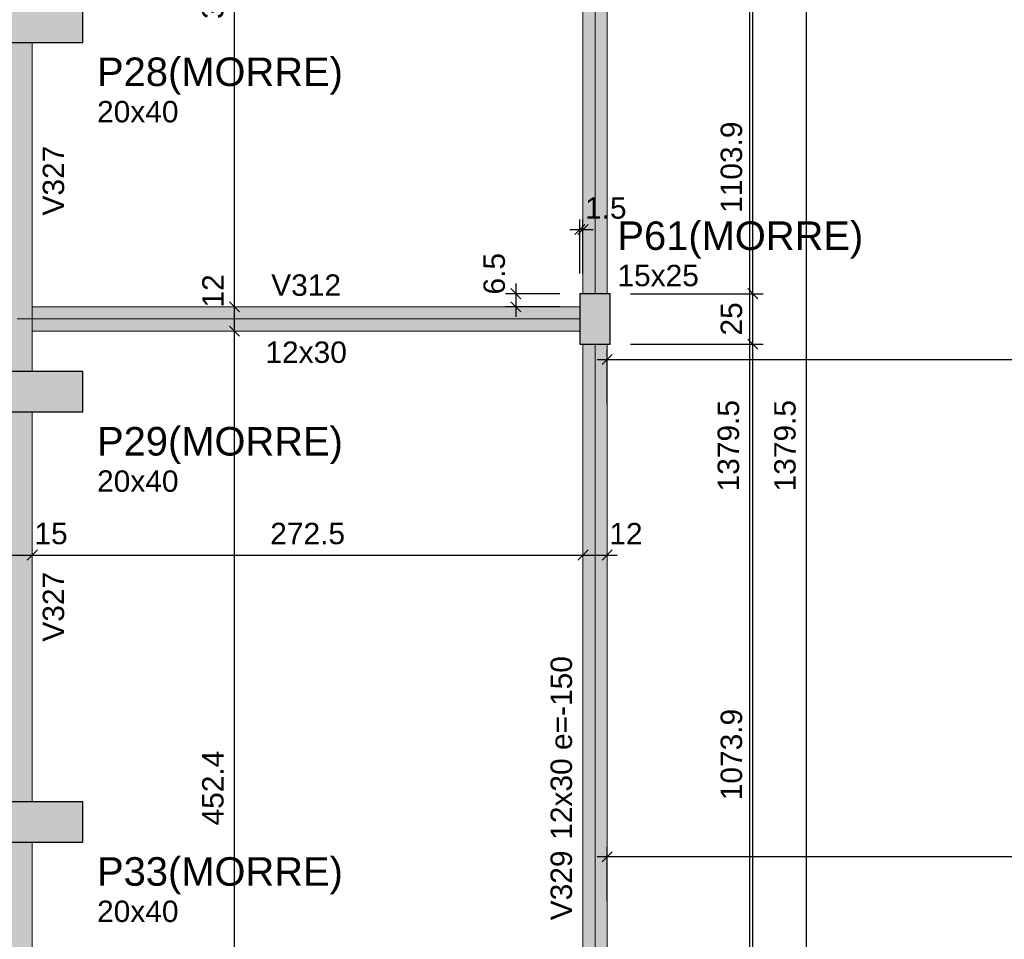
# Model space of a CAD drawing. Header units: millimetres. Extents: x 0 to 119, y 0 to 84.
# Tile 11 of 38: x 28 to 38, y 42 to 51. Entities that reach past the tile are written whole.
import ezdxf

# ---------------------------------------------------------------- set-up
doc = ezdxf.new("R2010")
doc.units = ezdxf.units.MM
doc.header["$MEASUREMENT"] = 0
doc.linetypes.add('NULL', pattern=[0])
doc.layers.get('0').update_dxf_attribs({"lineweight": 18})
for name, color, linetype, lineweight in [('FO-Cotas', 5, 'Continuous', 5), ('FO-Eixos', 5, 'Continuous', 5), ('FO-Hachura pilar que morre', 106, 'Continuous', 5), ('FO-Hachura viga', 43, 'Continuous', 5), ('FO-Pilares', 4, 'Continuous', 30), ('FO-Textos das vigas', 7, 'Continuous', 5), ('FO-Textos dos pilares', 7, 'Continuous', 5), ('FO-Vigas', 1, 'Continuous', 20)]:
    doc.layers.add(name, color=color, linetype=linetype, lineweight=lineweight)
doc.styles.add('Arial', font='txt')
doc.dimstyles.new('UM_50.000000', dxfattribs={"dimtxt": 0.18, "dimasz": 0.1, "dimexe": 0.1, "dimexo": 0.2, "dimgap": 0, "dimtad": 1, "dimtih": 1, "dimtoh": 1, "dimdec": 1, "dimlfac": 50, "dimzin": 0, "dimdsep": 46, "dimtxsty": 'Standard', "dimcen": 0.09, "dimdle": 0.1, "dimadec": 1, "dimazin": 2, "dimtfac": 1, "dimtdec": 4, "dimtofl": 0, "dimtmove": 0, "dimatfit": 3, "dimfxl": 1, "dimtolj": 1, "dimarcsym": 0})

# ---------------------------------------------------------------- blocks, each defined once
blk = doc.blocks.new('_Oblique')
at = {"color": 0, "linetype": 'ByBlock', "lineweight": -2}
blk.add_line((-0.5, -0.5), (0.5, 0.5), dxfattribs=at)
blk = doc.blocks.new('*D80')
at = {"layer": 'Defpoints', "color": 0}
for p in [(35.1856, 60.8644), (35.1856, 60.8644), (33.7736, 38.7872)]:
    blk.add_point(p, dxfattribs=at)
at = {"layer": 'FO-Cotas', "color": 0, "lineweight": -2}
for p, q in [((35.1856, 38.6872), (35.1856, 60.9644)), ((33.9736, 38.7872), (35.2856, 38.7872))]:
    blk.add_line(p, q, dxfattribs=at)
at = {"layer": 'FO-Cotas', "color": 0, "lineweight": -2, "xscale": 0.1, "yscale": 0.1, "zscale": 0.1}
for p, rotation in [((35.1856, 60.8644), 90), ((35.1856, 38.7872), 270)]:
    blk.add_blockref('_Oblique', p, dxfattribs=dict(at, rotation=rotation))
at = {"layer": 'FO-Cotas', "color": 7, "insert": (34.9738, 49.8258), "char_height": 0.2118, "attachment_point": 5, "rotation": 90, "style": 'Arial'}
blk.add_mtext('\\A1;1103.9', dxfattribs=at)
blk = doc.blocks.new('*D82')
at = {"layer": 'Defpoints', "color": 0}
for p in [(35.1556, 60.8644), (35.1556, 60.8644), (35.1556, 33.2742)]:
    blk.add_point(p, dxfattribs=at)
at = {"layer": 'FO-Cotas', "color": 0, "lineweight": -2}
blk.add_line((35.1556, 33.1742), (35.1556, 60.9644), dxfattribs=at)
at = {"layer": 'FO-Cotas', "color": 0, "lineweight": -2, "xscale": 0.1, "yscale": 0.1, "zscale": 0.1}
for p, rotation in [((35.1556, 60.8644), 90), ((35.1556, 33.2742), 270)]:
    blk.add_blockref('_Oblique', p, dxfattribs=dict(at, rotation=rotation))
at = {"layer": 'FO-Cotas', "color": 7, "insert": (34.9438, 47.0693), "char_height": 0.2118, "attachment_point": 5, "rotation": 90, "style": 'Arial'}
blk.add_mtext('\\A1;1379.5', dxfattribs=at)
blk = doc.blocks.new('*D84')
at = {"layer": 'Defpoints', "color": 0}
for p in [(35.1556, 60.8644), (35.1556, 60.8644), (35.1556, 33.2742)]:
    blk.add_point(p, dxfattribs=at)
at = {"layer": 'FO-Cotas', "color": 0, "lineweight": -2}
blk.add_line((35.1556, 33.1742), (35.1556, 60.9644), dxfattribs=at)
at = {"layer": 'FO-Cotas', "color": 0, "lineweight": -2, "xscale": 0.1, "yscale": 0.1, "zscale": 0.1}
for p, rotation in [((35.1556, 60.8644), 90), ((35.1556, 33.2742), 270)]:
    blk.add_blockref('_Oblique', p, dxfattribs=dict(at, rotation=rotation))
at = {"layer": 'FO-Cotas', "color": 7, "insert": (34.9438, 47.0693), "char_height": 0.2118, "attachment_point": 5, "rotation": 90, "style": 'Arial'}
blk.add_mtext('\\A1;1379.5', dxfattribs=at)
blk = doc.blocks.new('*D86')
at = {"layer": 'Defpoints', "color": 0}
for p in [(33.7736, 48.0742), (35.1856, 48.0742), (35.1856, 33.2742)]:
    blk.add_point(p, dxfattribs=at)
at = {"layer": 'FO-Cotas', "color": 0, "lineweight": -2}
for p, q in [((35.1856, 33.1742), (35.1856, 48.1742)), ((33.9736, 48.0742), (35.2856, 48.0742))]:
    blk.add_line(p, q, dxfattribs=at)
at = {"layer": 'FO-Cotas', "color": 0, "lineweight": -2, "xscale": 0.1, "yscale": 0.1, "zscale": 0.1}
for p, rotation in [((35.1856, 48.0742), 90), ((35.1856, 33.2742), 270)]:
    blk.add_blockref('_Oblique', p, dxfattribs=dict(at, rotation=rotation))
at = {"layer": 'FO-Cotas', "color": 7, "insert": (34.9738, 40.6742), "char_height": 0.2118, "attachment_point": 5, "rotation": 90, "style": 'Arial'}
blk.add_mtext('\\A1;740', dxfattribs=at)
blk = doc.blocks.new('*D87')
at = {"layer": 'Defpoints', "color": 0}
for p in [(33.7736, 48.5742), (35.1856, 48.5742), (33.7736, 48.0742)]:
    blk.add_point(p, dxfattribs=at)
at = {"layer": 'FO-Cotas', "color": 0, "lineweight": -2}
for p, q in [((35.1856, 47.9742), (35.1856, 48.6742)), ((33.9736, 48.5742), (35.2856, 48.5742)), ((33.9736, 48.0742), (35.2856, 48.0742))]:
    blk.add_line(p, q, dxfattribs=at)
at = {"layer": 'FO-Cotas', "color": 0, "lineweight": -2, "xscale": 0.1, "yscale": 0.1, "zscale": 0.1}
for p, rotation in [((35.1856, 48.5742), 90), ((35.1856, 48.0742), 270)]:
    blk.add_blockref('_Oblique', p, dxfattribs=dict(at, rotation=rotation))
at = {"layer": 'FO-Cotas', "color": 7, "insert": (34.9738, 48.3242), "char_height": 0.2118, "attachment_point": 5, "rotation": 90, "style": 'Arial'}
blk.add_mtext('\\A1;25', dxfattribs=at)
blk = doc.blocks.new('*D88')
at = {"layer": 'Defpoints', "color": 0}
for p in [(35.1856, 60.8644), (35.1856, 60.8644), (33.7736, 48.5742)]:
    blk.add_point(p, dxfattribs=at)
at = {"layer": 'FO-Cotas', "color": 0, "lineweight": -2}
for p, q in [((35.1856, 48.4742), (35.1856, 60.9644)), ((33.9736, 48.5742), (35.2856, 48.5742))]:
    blk.add_line(p, q, dxfattribs=at)
at = {"layer": 'FO-Cotas', "color": 0, "lineweight": -2, "xscale": 0.1, "yscale": 0.1, "zscale": 0.1}
for p, rotation in [((35.1856, 60.8644), 90), ((35.1856, 48.5742), 270)]:
    blk.add_blockref('_Oblique', p, dxfattribs=dict(at, rotation=rotation))
at = {"layer": 'FO-Cotas', "color": 7, "insert": (34.9738, 54.7193), "char_height": 0.2118, "attachment_point": 5, "rotation": 90, "style": 'Arial'}
blk.add_mtext('\\A1;614.5', dxfattribs=at)
blk = doc.blocks.new('*D90')
at = {"layer": 'Defpoints', "color": 0}
for p in [(33.7736, 54.7514), (35.1856, 54.7514), (35.1856, 33.2742)]:
    blk.add_point(p, dxfattribs=at)
at = {"layer": 'FO-Cotas', "color": 0, "lineweight": -2}
for p, q in [((35.1856, 33.1742), (35.1856, 54.8514)), ((33.9736, 54.7514), (35.2856, 54.7514))]:
    blk.add_line(p, q, dxfattribs=at)
at = {"layer": 'FO-Cotas', "color": 0, "lineweight": -2, "xscale": 0.1, "yscale": 0.1, "zscale": 0.1}
for p, rotation in [((35.1856, 54.7514), 90.00000000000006), ((35.1856, 33.2742), 270.0000000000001)]:
    blk.add_blockref('_Oblique', p, dxfattribs=dict(at, rotation=rotation))
at = {"layer": 'FO-Cotas', "color": 7, "insert": (34.9738, 44.0128), "char_height": 0.2118, "attachment_point": 5, "rotation": 90, "style": 'Arial'}
blk.add_mtext('\\A1;1073.9', dxfattribs=at)
blk = doc.blocks.new('*D102')
at = {"layer": 'Defpoints', "color": 0}
for p in [(35.1856, 60.8644), (35.7151, 60.8644), (35.1856, 33.2742)]:
    blk.add_point(p, dxfattribs=at)
at = {"layer": 'FO-Cotas', "color": 0, "lineweight": -2}
for p, q in [((35.7151, 33.1742), (35.7151, 60.9644)), ((35.3856, 60.8644), (35.8151, 60.8644)), ((35.3856, 33.2742), (35.8151, 33.2742))]:
    blk.add_line(p, q, dxfattribs=at)
at = {"layer": 'FO-Cotas', "color": 0, "lineweight": -2, "xscale": 0.1, "yscale": 0.1, "zscale": 0.1}
for p, rotation in [((35.7151, 60.8644), 90), ((35.7151, 33.2742), 270)]:
    blk.add_blockref('_Oblique', p, dxfattribs=dict(at, rotation=rotation))
at = {"layer": 'FO-Cotas', "color": 7, "insert": (35.4753, 32.8347), "char_height": 0.2118, "attachment_point": 5, "rotation": 90, "style": 'Arial'}
blk.add_mtext('\\A1;1379.5', dxfattribs=at)
blk = doc.blocks.new('*D103')
at = {"layer": 'Defpoints', "color": 0}
for p in [(35.1856, 60.8644), (35.7151, 60.8644), (35.1856, 33.2742)]:
    blk.add_point(p, dxfattribs=at)
at = {"layer": 'FO-Cotas', "color": 0, "lineweight": -2}
for p, q in [((35.7151, 33.1742), (35.7151, 60.9644)), ((35.3856, 60.8644), (35.8151, 60.8644)), ((35.3856, 33.2742), (35.8151, 33.2742))]:
    blk.add_line(p, q, dxfattribs=at)
at = {"layer": 'FO-Cotas', "color": 0, "lineweight": -2, "xscale": 0.1, "yscale": 0.1, "zscale": 0.1}
for p, rotation in [((35.7151, 60.8644), 90), ((35.7151, 33.2742), 270)]:
    blk.add_blockref('_Oblique', p, dxfattribs=dict(at, rotation=rotation))
at = {"layer": 'FO-Cotas', "color": 7, "insert": (35.4753, 32.8347), "char_height": 0.2118, "attachment_point": 5, "rotation": 90, "style": 'Arial'}
blk.add_mtext('\\A1;1379.5', dxfattribs=at)
blk = doc.blocks.new('*D104')
at = {"layer": 'Defpoints', "color": 0}
for p in [(35.1856, 60.8644), (35.7151, 60.8644), (35.1856, 33.2742)]:
    blk.add_point(p, dxfattribs=at)
at = {"layer": 'FO-Cotas', "color": 0, "lineweight": -2}
for p, q in [((35.7151, 33.1742), (35.7151, 60.9644)), ((35.3856, 60.8644), (35.8151, 60.8644)), ((35.3856, 33.2742), (35.8151, 33.2742))]:
    blk.add_line(p, q, dxfattribs=at)
at = {"layer": 'FO-Cotas', "color": 0, "lineweight": -2, "xscale": 0.1, "yscale": 0.1, "zscale": 0.1}
for p, rotation in [((35.7151, 60.8644), 90), ((35.7151, 33.2742), 270)]:
    blk.add_blockref('_Oblique', p, dxfattribs=dict(at, rotation=rotation))
at = {"layer": 'FO-Cotas', "color": 7, "insert": (35.5033, 47.0693), "char_height": 0.2118, "attachment_point": 5, "rotation": 90, "style": 'Arial'}
blk.add_mtext('\\A1;1379.5', dxfattribs=at)
blk = doc.blocks.new('*D128')
at = {"layer": 'Defpoints', "color": 0}
for p in [(27.7536, 45.9872), (28.0536, 45.9872), (28.0536, 45.9872)]:
    blk.add_point(p, dxfattribs=at)
at = {"layer": 'FO-Cotas', "color": 0, "lineweight": -2}
blk.add_line((27.6536, 45.9872), (28.1536, 45.9872), dxfattribs=at)
at = {"layer": 'FO-Cotas', "color": 0, "lineweight": -2, "xscale": 0.1, "yscale": 0.1, "zscale": 0.1, "rotation": 180}
blk.add_blockref('_Oblique', (27.7536, 45.9872), dxfattribs=at)
at = {"layer": 'FO-Cotas', "color": 0, "lineweight": -2, "xscale": 0.1, "yscale": 0.1, "zscale": 0.1}
blk.add_blockref('_Oblique', (28.0536, 45.9872), dxfattribs=at)
at = {"layer": 'FO-Cotas', "color": 7, "insert": (28.2389, 46.199), "char_height": 0.2118, "attachment_point": 5, "rotation": 0.00573, "style": 'Arial'}
blk.add_mtext('\\A1;15', dxfattribs=at)
blk = doc.blocks.new('*D129')
at = {"layer": 'Defpoints', "color": 0}
for p in [(28.0536, 45.9872), (33.5036, 45.9872), (33.5036, 45.9872)]:
    blk.add_point(p, dxfattribs=at)
at = {"layer": 'FO-Cotas', "color": 0, "lineweight": -2}
blk.add_line((27.9536, 45.9872), (33.6036, 45.9872), dxfattribs=at)
at = {"layer": 'FO-Cotas', "color": 0, "lineweight": -2, "xscale": 0.1, "yscale": 0.1, "zscale": 0.1, "rotation": 180}
blk.add_blockref('_Oblique', (28.0536, 45.9872), dxfattribs=at)
at = {"layer": 'FO-Cotas', "color": 0, "lineweight": -2, "xscale": 0.1, "yscale": 0.1, "zscale": 0.1}
blk.add_blockref('_Oblique', (33.5036, 45.9872), dxfattribs=at)
at = {"layer": 'FO-Cotas', "color": 7, "insert": (30.7786, 46.199), "char_height": 0.2118, "attachment_point": 5, "rotation": 0.00573, "style": 'Arial'}
blk.add_mtext('\\A1;272.5', dxfattribs=at)
blk = doc.blocks.new('*D130')
at = {"layer": 'Defpoints', "color": 0}
for p in [(33.5036, 45.9872), (33.7436, 45.9872), (33.7436, 45.9872)]:
    blk.add_point(p, dxfattribs=at)
at = {"layer": 'FO-Cotas', "color": 0, "lineweight": -2}
blk.add_line((33.4036, 45.9872), (33.8436, 45.9872), dxfattribs=at)
at = {"layer": 'FO-Cotas', "color": 0, "lineweight": -2, "xscale": 0.1, "yscale": 0.1, "zscale": 0.1, "rotation": 180}
blk.add_blockref('_Oblique', (33.5036, 45.9872), dxfattribs=at)
at = {"layer": 'FO-Cotas', "color": 0, "lineweight": -2, "xscale": 0.1, "yscale": 0.1, "zscale": 0.1}
blk.add_blockref('_Oblique', (33.7436, 45.9872), dxfattribs=at)
at = {"layer": 'FO-Cotas', "color": 7, "insert": (33.9289, 46.199), "char_height": 0.2118, "attachment_point": 5, "rotation": 0.00573, "style": 'Arial'}
blk.add_mtext('\\A1;12', dxfattribs=at)
blk = doc.blocks.new('*D164')
at = {"layer": 'Defpoints', "color": 0}
for p in [(30.0536, 48.2042), (30.0536, 48.2042), (30.0536, 39.1572)]:
    blk.add_point(p, dxfattribs=at)
at = {"layer": 'FO-Cotas', "color": 0, "lineweight": -2}
blk.add_line((30.0536, 39.0572), (30.0536, 48.3042), dxfattribs=at)
at = {"layer": 'FO-Cotas', "color": 0, "lineweight": -2, "xscale": 0.1, "yscale": 0.1, "zscale": 0.1}
for p, rotation in [((30.0536, 48.2042), 90), ((30.0536, 39.1572), 270)]:
    blk.add_blockref('_Oblique', p, dxfattribs=dict(at, rotation=rotation))
at = {"layer": 'FO-Cotas', "color": 7, "insert": (29.8418, 43.6807), "char_height": 0.2118, "attachment_point": 5, "rotation": 90, "style": 'Arial'}
blk.add_mtext('\\A1;452.4', dxfattribs=at)
blk = doc.blocks.new('*D165')
at = {"layer": 'Defpoints', "color": 0}
for p in [(30.0536, 48.4442), (30.0536, 48.4442), (30.0536, 48.2042)]:
    blk.add_point(p, dxfattribs=at)
at = {"layer": 'FO-Cotas', "color": 0, "lineweight": -2}
blk.add_line((30.0536, 48.1042), (30.0536, 48.5442), dxfattribs=at)
at = {"layer": 'FO-Cotas', "color": 0, "lineweight": -2, "xscale": 0.1, "yscale": 0.1, "zscale": 0.1}
for p, rotation in [((30.0536, 48.4442), 90), ((30.0536, 48.2042), 270)]:
    blk.add_blockref('_Oblique', p, dxfattribs=dict(at, rotation=rotation))
at = {"layer": 'FO-Cotas', "color": 7, "insert": (29.8418, 48.6015), "char_height": 0.2118, "attachment_point": 5, "rotation": 90, "style": 'Arial'}
blk.add_mtext('\\A1;12', dxfattribs=at)
blk = doc.blocks.new('*D166')
at = {"layer": 'Defpoints', "color": 0}
for p in [(30.0536, 54.8814), (30.0536, 54.8814), (30.0536, 48.4442)]:
    blk.add_point(p, dxfattribs=at)
at = {"layer": 'FO-Cotas', "color": 0, "lineweight": -2}
blk.add_line((30.0536, 48.3442), (30.0536, 54.9814), dxfattribs=at)
at = {"layer": 'FO-Cotas', "color": 0, "lineweight": -2, "xscale": 0.1, "yscale": 0.1, "zscale": 0.1}
for p, rotation in [((30.0536, 54.8814), 90), ((30.0536, 48.4442), 270)]:
    blk.add_blockref('_Oblique', p, dxfattribs=dict(at, rotation=rotation))
at = {"layer": 'FO-Cotas', "color": 7, "insert": (29.8418, 51.6628), "char_height": 0.2118, "attachment_point": 5, "rotation": 90, "style": 'Arial'}
blk.add_mtext('\\A1;321.9', dxfattribs=at)
blk = doc.blocks.new('*D202')
at = {"layer": 'Defpoints', "color": 0}
for p in [(33.7436, 43.0006), (33.7436, 42.3652), (84.0108, 42.3652)]:
    blk.add_point(p, dxfattribs=at)
at = {"layer": 'FO-Cotas', "color": 0, "lineweight": -2}
for p, q in [((33.7436, 42.5652), (33.7436, 43.1006)), ((84.0108, 42.5652), (84.0108, 43.1006)), ((84.1108, 43.0006), (33.6436, 43.0006))]:
    blk.add_line(p, q, dxfattribs=at)
at = {"layer": 'FO-Cotas', "color": 0, "lineweight": -2, "xscale": 0.1, "yscale": 0.1, "zscale": 0.1, "rotation": 180}
blk.add_blockref('_Oblique', (33.7436, 43.0006), dxfattribs=at)
at = {"layer": 'FO-Cotas', "color": 0, "lineweight": -2, "xscale": 0.1, "yscale": 0.1, "zscale": 0.1}
blk.add_blockref('_Oblique', (84.0108, 43.0006), dxfattribs=at)
at = {"layer": 'FO-Cotas', "color": 7, "insert": (58.8772, 43.2124), "char_height": 0.2118, "attachment_point": 5, "rotation": 0.00573, "style": 'Arial'}
blk.add_mtext('\\A1;2513.4', dxfattribs=at)
blk = doc.blocks.new('*D214')
at = {"layer": 'Defpoints', "color": 0}
for p in [(33.5036, 49.2096), (33.4736, 48.5742), (33.5036, 48.5742)]:
    blk.add_point(p, dxfattribs=at)
at = {"layer": 'FO-Cotas', "color": 0, "lineweight": -2}
for p, q in [((33.4736, 48.7742), (33.4736, 49.3096)), ((33.5036, 48.7742), (33.5036, 49.3096)), ((33.3736, 49.2096), (33.6036, 49.2096))]:
    blk.add_line(p, q, dxfattribs=at)
at = {"layer": 'FO-Cotas', "color": 0, "lineweight": -2, "xscale": 0.1, "yscale": 0.1, "zscale": 0.1, "rotation": 180}
blk.add_blockref('_Oblique', (33.4736, 49.2096), dxfattribs=at)
at = {"layer": 'FO-Cotas', "color": 0, "lineweight": -2, "xscale": 0.1, "yscale": 0.1, "zscale": 0.1}
blk.add_blockref('_Oblique', (33.5036, 49.2096), dxfattribs=at)
at = {"layer": 'FO-Cotas', "color": 7, "insert": (33.7292, 49.4214), "char_height": 0.2118, "attachment_point": 5, "rotation": 0.00573, "style": 'Arial'}
blk.add_mtext('\\A1;1.5', dxfattribs=at)
blk = doc.blocks.new('*D223')
at = {"layer": 'Defpoints', "color": 0}
for p in [(74.0902, 47.9226), (33.7436, 47.2872), (74.0902, 47.2872)]:
    blk.add_point(p, dxfattribs=at)
at = {"layer": 'FO-Cotas', "color": 0, "lineweight": -2}
for p, q in [((33.7436, 47.4872), (33.7436, 48.0226)), ((74.0902, 47.4872), (74.0902, 48.0226)), ((33.6436, 47.9226), (74.1902, 47.9226))]:
    blk.add_line(p, q, dxfattribs=at)
at = {"layer": 'FO-Cotas', "color": 0, "lineweight": -2, "xscale": 0.1, "yscale": 0.1, "zscale": 0.1, "rotation": 180}
blk.add_blockref('_Oblique', (33.7436, 47.9226), dxfattribs=at)
at = {"layer": 'FO-Cotas', "color": 0, "lineweight": -2, "xscale": 0.1, "yscale": 0.1, "zscale": 0.1}
blk.add_blockref('_Oblique', (74.0902, 47.9226), dxfattribs=at)
at = {"layer": 'FO-Cotas', "color": 7, "insert": (53.9169, 48.1344), "char_height": 0.2118, "attachment_point": 5, "rotation": 0.00573, "style": 'Arial'}
blk.add_mtext('\\A1;2017.3', dxfattribs=at)
blk = doc.blocks.new('*D237')
at = {"layer": 'Defpoints', "color": 0}
for p in [(33.4736, 48.5742), (32.8382, 48.4442), (33.4736, 48.4442)]:
    blk.add_point(p, dxfattribs=at)
at = {"layer": 'FO-Cotas', "color": 0, "lineweight": -2}
for p, q in [((32.8382, 48.6742), (32.8382, 48.3442)), ((33.2736, 48.5742), (32.7382, 48.5742)), ((33.2736, 48.4442), (32.7382, 48.4442))]:
    blk.add_line(p, q, dxfattribs=at)
at = {"layer": 'FO-Cotas', "color": 0, "lineweight": -2, "xscale": 0.1, "yscale": 0.1, "zscale": 0.1}
for p, rotation in [((32.8382, 48.5742), 90), ((32.8382, 48.4442), 270)]:
    blk.add_blockref('_Oblique', p, dxfattribs=dict(at, rotation=rotation))
at = {"layer": 'FO-Cotas', "color": 7, "insert": (32.6264, 48.7718), "char_height": 0.2118, "attachment_point": 5, "rotation": 90, "style": 'Arial'}
blk.add_mtext('\\A1;6.5', dxfattribs=at)

msp = doc.modelspace()

# ---------------------------------------------------------------- hatches: boundary and pattern name
at = {"layer": 'FO-Hachura pilar que morre', "linetype": 'Continuous'}
for points in [[(27.7536, 51.4612), (27.7536, 51.2612), (27.7536, 51.0612), (28.1536, 51.0612), (28.5536, 51.0612), (28.5536, 51.2612), (28.5536, 51.4612), (28.1536, 51.4612)], [(33.4736, 48.0742), (33.6236, 48.0742), (33.7736, 48.0742), (33.7736, 48.3242), (33.7736, 48.5742), (33.6236, 48.5742), (33.4736, 48.5742), (33.4736, 48.3242)], [(28.5536, 47.4042), (28.5536, 47.6042), (28.5536, 47.8042), (28.1536, 47.8042), (27.7536, 47.8042), (27.7536, 47.6042), (27.7536, 47.4042), (28.1536, 47.4042)], [(28.5536, 43.1458), (28.5536, 43.3458), (28.5536, 43.5458), (28.1536, 43.5458), (27.7536, 43.5458), (27.7536, 43.3458), (27.7536, 43.1458), (28.1536, 43.1458)]]:
    msp.add_hatch(color=106, dxfattribs=at).paths.add_polyline_path(points)
at = {"layer": 'FO-Hachura viga', "linetype": 'Continuous'}
for points in [[(33.7436, 54.7512), (33.7436, 54.7512), (33.5038, 54.7512), (33.5038, 48.5742), (33.7436, 48.5742), (33.7436, 54.7512)], [(28.0538, 51.061), (28.0538, 51.061), (27.7536, 51.061), (27.7536, 48.3242), (28.0538, 48.3242), (28.0538, 51.061)], [(33.4738, 48.4442), (33.4738, 48.4442), (28.0538, 48.4442), (27.9038, 48.3242), (28.0538, 48.2042), (33.4738, 48.2042), (33.4738, 48.4442)], [(28.0538, 48.3242), (28.0538, 48.3242), (27.7538, 48.3242), (27.7538, 47.8042), (28.0538, 47.8042), (28.0538, 48.3242)], [(33.7436, 48.0742), (33.7436, 48.0742), (33.5038, 48.0742), (33.5038, 39.2872), (33.7436, 39.2872), (33.7436, 48.0742)], [(28.0538, 47.4042), (28.0538, 47.4042), (27.7538, 47.4042), (27.7538, 43.546), (28.0538, 43.546), (28.0538, 47.4042)], [(28.0538, 43.146), (28.0538, 43.146), (27.7538, 43.146), (27.7538, 39.2872), (28.0538, 39.2872), (28.0538, 43.146)]]:
    msp.add_hatch(color=43, dxfattribs=at).paths.add_polyline_path(points)

# ---------------------------------------------------------------- linework, layer by layer
at = {"layer": 'FO-Eixos'}
for p, q in [((33.6236, 48.5742), (33.6236, 54.7514)), ((27.9036, 48.3242), (33.4736, 48.3242)), ((33.6236, 39.2872), (33.6236, 48.0742))]:
    msp.add_line(p, q, dxfattribs=at)
at = {"layer": 'FO-Pilares'}
for points in [[(27.7536, 51.4612), (27.7536, 51.2612), (27.7536, 51.0612), (28.1536, 51.0612), (28.5536, 51.0612), (28.5536, 51.2612), (28.5536, 51.4612), (28.1536, 51.4612), (27.7536, 51.4612)], [(33.4736, 48.0742), (33.6236, 48.0742), (33.7736, 48.0742), (33.7736, 48.3242), (33.7736, 48.5742), (33.6236, 48.5742), (33.4736, 48.5742), (33.4736, 48.3242), (33.4736, 48.0742)], [(28.5536, 47.4042), (28.5536, 47.6042), (28.5536, 47.8042), (28.1536, 47.8042), (27.7536, 47.8042), (27.7536, 47.6042), (27.7536, 47.4042), (28.1536, 47.4042), (28.5536, 47.4042)], [(28.5536, 43.1458), (28.5536, 43.3458), (28.5536, 43.5458), (28.1536, 43.5458), (27.7536, 43.5458), (27.7536, 43.3458), (27.7536, 43.1458), (28.1536, 43.1458), (28.5536, 43.1458)]]:
    msp.add_lwpolyline(points, close=True, dxfattribs=at)
at = {"layer": 'FO-Vigas'}
for p, q in [((33.5036, 48.5742), (33.5036, 54.7514)), ((33.7436, 48.5742), (33.7436, 54.7514)), ((28.0536, 48.3242), (28.0536, 51.0612)), ((28.0536, 48.4442), (33.4736, 48.4442)), ((28.0536, 47.8042), (28.0536, 48.3242)), ((28.0536, 48.2042), (33.4736, 48.2042)), ((33.5036, 39.2872), (33.5036, 48.0742)), ((33.7436, 39.2872), (33.7436, 48.0742)), ((28.0536, 43.5458), (28.0536, 47.4042)), ((28.0536, 39.2872), (28.0536, 43.1458))]:
    msp.add_line(p, q, dxfattribs=at)

# ---------------------------------------------------------------- texts
at = {"layer": 'FO-Textos das vigas', "linetype": 'NULL', "char_height": 0.2118, "rotation": 90.00021, "line_spacing_factor": 0.798, "style": 'Arial'}
for s, insert, width, attachment_point in [('V327', (28.3717, 49.6932), 1.354561, 8), ('V327', (28.3717, 45.4752), 1.354561, 8), ('12x30 e=-150', (33.3977, 43.1692), 3.563545, 7), ('V329', (33.3977, 43.0632), 1.354561, 9)]:
    msp.add_mtext(s, dxfattribs=dict(at, insert=insert, width=width, attachment_point=attachment_point))
at = {"layer": 'FO-Textos das vigas', "linetype": 'NULL', "char_height": 0.2118, "attachment_point": 8, "line_spacing_factor": 0.798, "style": 'Arial'}
for s, insert, width in [('V312', (30.7636, 48.5501), 1.354561), ('12x30', (30.7636, 47.8861), 1.580273)]:
    msp.add_mtext(s, dxfattribs=dict(at, insert=insert, width=width))
at = {"layer": 'FO-Textos dos pilares', "linetype": 'NULL', "attachment_point": 7, "line_spacing_factor": 0.798, "style": 'Arial'}
for s, insert, char_height, width in [('P28(MORRE)', (28.6946, 50.5442), 0.2824, 4.810635), ('20x40', (28.6946, 50.2671), 0.2118, 1.580273), ('P61(MORRE)', (33.8446, 48.9222), 0.2824, 4.810635), ('15x25', (33.8446, 48.6451), 0.2118, 1.580273), ('P29(MORRE)', (28.6946, 46.8872), 0.2824, 4.810635), ('20x40', (28.6946, 46.6101), 0.2118, 1.580273), ('P33(MORRE)', (28.6946, 42.6292), 0.2824, 4.810635), ('20x40', (28.6946, 42.3521), 0.2118, 1.580273)]:
    msp.add_mtext(s, dxfattribs=dict(at, insert=insert, char_height=char_height, width=width))

# ---------------------------------------------------------------- dimensions: what is measured, and where the dimension line sits
at = {"layer": 'FO-Cotas'}
for base, p1, p2, override, picture, middle in [((35.1856, 60.8644), (33.7736, 38.7872), (35.1856, 60.8644), {"dimtxt": 0.2118, "dimasz": 0.1, "dimexe": 0.1, "dimexo": 0.2, "dimtad": 1, "dimtih": 0, "dimtoh": 0, "dimdec": 1, "dimlfac": 50, "dimzin": 8, "dimtxsty": 'Arial', "dimblk": 'Oblique', "dimblk1": 'Oblique', "dimblk2": 'Oblique', "dimsah": 1, "dimdle": 0.1, "dimse1": 0, "dimse2": 1, "dimclrt": 7, "dimadec": 1, "dimazin": 3, "dimtmove": 2, "dimldrblk": 'Oblique'}, '*D80', (34.9738, 49.8258)), ((35.1856, 60.8644), (33.7736, 48.5742), (35.1856, 60.8644), {"dimtxt": 0.2118, "dimasz": 0.1, "dimexe": 0.1, "dimexo": 0.2, "dimtad": 1, "dimtih": 0, "dimtoh": 0, "dimdec": 1, "dimlfac": 50, "dimzin": 8, "dimtxsty": 'Arial', "dimblk": 'Oblique', "dimblk1": 'Oblique', "dimblk2": 'Oblique', "dimsah": 1, "dimdle": 0.1, "dimse1": 0, "dimse2": 1, "dimclrt": 7, "dimadec": 1, "dimazin": 3, "dimtmove": 2, "dimldrblk": 'Oblique'}, '*D88', (34.9738, 54.7193)), ((35.1556, 60.8644), (35.1556, 33.2742), (35.1556, 60.8644), {"dimtxt": 0.2118, "dimasz": 0.1, "dimexe": 0.1, "dimexo": 0.2, "dimtad": 1, "dimtih": 0, "dimtoh": 0, "dimdec": 1, "dimlfac": 50, "dimzin": 8, "dimtxsty": 'Arial', "dimblk": 'Oblique', "dimblk1": 'Oblique', "dimblk2": 'Oblique', "dimsah": 1, "dimdle": 0.1, "dimse1": 1, "dimse2": 1, "dimclrt": 7, "dimadec": 1, "dimazin": 3, "dimtmove": 2, "dimldrblk": 'Oblique'}, '*D82', (34.9438, 47.0693)), ((35.1556, 60.8644), (35.1556, 33.2742), (35.1556, 60.8644), {"dimtxt": 0.2118, "dimasz": 0.1, "dimexe": 0.1, "dimexo": 0.2, "dimtad": 1, "dimtih": 0, "dimtoh": 0, "dimdec": 1, "dimlfac": 50, "dimzin": 8, "dimtxsty": 'Arial', "dimblk": 'Oblique', "dimblk1": 'Oblique', "dimblk2": 'Oblique', "dimsah": 1, "dimdle": 0.1, "dimse1": 1, "dimse2": 1, "dimclrt": 7, "dimadec": 1, "dimazin": 3, "dimtmove": 2, "dimldrblk": 'Oblique'}, '*D84', (34.9438, 47.0693)), ((35.7151, 60.8644), (35.1856, 33.2742), (35.1856, 60.8644), {"dimtxt": 0.2118, "dimasz": 0.1, "dimexe": 0.1, "dimexo": 0.2, "dimtad": 1, "dimtih": 0, "dimtoh": 0, "dimdec": 1, "dimlfac": 50, "dimzin": 8, "dimtxsty": 'Arial', "dimblk": 'Oblique', "dimblk1": 'Oblique', "dimblk2": 'Oblique', "dimsah": 1, "dimdle": 0.1, "dimse1": 0, "dimse2": 0, "dimclrt": 7, "dimadec": 1, "dimazin": 3, "dimtmove": 2, "dimldrblk": 'Oblique'}, '*D102', (35.4753, 32.8347)), ((35.7151, 60.8644), (35.1856, 33.2742), (35.1856, 60.8644), {"dimtxt": 0.2118, "dimasz": 0.1, "dimexe": 0.1, "dimexo": 0.2, "dimtad": 1, "dimtih": 0, "dimtoh": 0, "dimdec": 1, "dimlfac": 50, "dimzin": 8, "dimtxsty": 'Arial', "dimblk": 'Oblique', "dimblk1": 'Oblique', "dimblk2": 'Oblique', "dimsah": 1, "dimdle": 0.1, "dimse1": 0, "dimse2": 0, "dimclrt": 7, "dimadec": 1, "dimazin": 3, "dimtmove": 2, "dimldrblk": 'Oblique'}, '*D103', (35.4753, 32.8347)), ((35.7151, 60.8644), (35.1856, 33.2742), (35.1856, 60.8644), {"dimtxt": 0.2118, "dimasz": 0.1, "dimexe": 0.1, "dimexo": 0.2, "dimtad": 1, "dimtih": 0, "dimtoh": 0, "dimdec": 1, "dimlfac": 50, "dimzin": 8, "dimtxsty": 'Arial', "dimblk": 'Oblique', "dimblk1": 'Oblique', "dimblk2": 'Oblique', "dimsah": 1, "dimdle": 0.1, "dimse1": 0, "dimse2": 0, "dimclrt": 7, "dimadec": 1, "dimazin": 3, "dimtmove": 2, "dimldrblk": 'Oblique'}, '*D104', (35.5033, 47.0693)), ((30.0536, 54.8814), (30.0536, 48.4442), (30.0536, 54.8814), {"dimtxt": 0.2118, "dimasz": 0.1, "dimexe": 0.1, "dimexo": 0.2, "dimtad": 1, "dimtih": 0, "dimtoh": 0, "dimdec": 1, "dimlfac": 50, "dimzin": 8, "dimtxsty": 'Arial', "dimblk": 'Oblique', "dimblk1": 'Oblique', "dimblk2": 'Oblique', "dimsah": 1, "dimdle": 0.1, "dimse1": 1, "dimse2": 1, "dimclrt": 7, "dimadec": 1, "dimazin": 3, "dimtmove": 2, "dimldrblk": 'Oblique'}, '*D166', (29.8418, 51.6628)), ((35.1856, 54.7514), (35.1856, 33.2742), (33.7736, 54.7514), {"dimtxt": 0.2118, "dimasz": 0.1, "dimexe": 0.1, "dimexo": 0.2, "dimtad": 1, "dimtih": 0, "dimtoh": 0, "dimdec": 1, "dimlfac": 50, "dimzin": 8, "dimtxsty": 'Arial', "dimblk": 'Oblique', "dimblk1": 'Oblique', "dimblk2": 'Oblique', "dimsah": 1, "dimdle": 0.1, "dimse1": 1, "dimse2": 0, "dimclrt": 7, "dimadec": 1, "dimazin": 3, "dimtmove": 2, "dimldrblk": 'Oblique'}, '*D90', (34.9738, 44.0128)), ((32.8382, 48.4442), (33.4736, 48.5742), (33.4736, 48.4442), {"dimtxt": 0.2118, "dimasz": 0.1, "dimexe": 0.1, "dimexo": 0.2, "dimtad": 1, "dimtih": 0, "dimtoh": 0, "dimdec": 1, "dimlfac": 50, "dimzin": 8, "dimtxsty": 'Arial', "dimblk": 'Oblique', "dimblk1": 'Oblique', "dimblk2": 'Oblique', "dimsah": 1, "dimdle": 0.1, "dimse1": 0, "dimse2": 0, "dimclrt": 7, "dimadec": 1, "dimazin": 3, "dimtmove": 2, "dimldrblk": 'Oblique'}, '*D237', (32.6264, 48.7718)), ((30.0536, 48.4442), (30.0536, 48.2042), (30.0536, 48.4442), {"dimtxt": 0.2118, "dimasz": 0.1, "dimexe": 0.1, "dimexo": 0.2, "dimtad": 1, "dimtih": 0, "dimtoh": 0, "dimdec": 1, "dimlfac": 50, "dimzin": 8, "dimtxsty": 'Arial', "dimblk": 'Oblique', "dimblk1": 'Oblique', "dimblk2": 'Oblique', "dimsah": 1, "dimdle": 0.1, "dimse1": 1, "dimse2": 1, "dimclrt": 7, "dimadec": 1, "dimazin": 3, "dimtmove": 2, "dimldrblk": 'Oblique'}, '*D165', (29.8418, 48.6015)), ((35.1856, 48.5742), (33.7736, 48.0742), (33.7736, 48.5742), {"dimtxt": 0.2118, "dimasz": 0.1, "dimexe": 0.1, "dimexo": 0.2, "dimtad": 1, "dimtih": 0, "dimtoh": 0, "dimdec": 1, "dimlfac": 50, "dimzin": 8, "dimtxsty": 'Arial', "dimblk": 'Oblique', "dimblk1": 'Oblique', "dimblk2": 'Oblique', "dimsah": 1, "dimdle": 0.1, "dimse1": 0, "dimse2": 0, "dimclrt": 7, "dimadec": 1, "dimazin": 3, "dimtmove": 2, "dimldrblk": 'Oblique'}, '*D87', (34.9738, 48.3242)), ((30.0536090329, 48.2042077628), (30.0536090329, 39.1572077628), (30.0536090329, 48.2042077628), {"dimtxt": 0.2118, "dimasz": 0.1, "dimexe": 0.1, "dimexo": 0.2, "dimtad": 1, "dimtih": 0, "dimtoh": 0, "dimdec": 1, "dimlfac": 50, "dimzin": 8, "dimtxsty": 'Arial', "dimblk": 'Oblique', "dimblk1": 'Oblique', "dimblk2": 'Oblique', "dimsah": 1, "dimdle": 0.1, "dimse1": 1, "dimse2": 1, "dimclrt": 7, "dimadec": 1, "dimazin": 3, "dimtmove": 2, "dimldrblk": 'Oblique'}, '*D164', (29.8418090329, 43.6807077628)), ((35.1856, 48.0742), (35.1856, 33.2742), (33.7736, 48.0742), {"dimtxt": 0.2118, "dimasz": 0.1, "dimexe": 0.1, "dimexo": 0.2, "dimtad": 1, "dimtih": 0, "dimtoh": 0, "dimdec": 1, "dimlfac": 50, "dimzin": 8, "dimtxsty": 'Arial', "dimblk": 'Oblique', "dimblk1": 'Oblique', "dimblk2": 'Oblique', "dimsah": 1, "dimdle": 0.1, "dimse1": 1, "dimse2": 0, "dimclrt": 7, "dimadec": 1, "dimazin": 3, "dimtmove": 2, "dimldrblk": 'Oblique'}, '*D86', (34.9738, 40.6742))]:
    dim = msp.add_linear_dim(base=base, p1=p1, p2=p2, angle=90, dimstyle='UM_50.000000', override=override, dxfattribs=at)
    dim.commit()
    dim.dimension.update_dxf_attribs({"geometry": picture, "text_midpoint": middle, "dimtype": 160, "text_rotation": 90})
for base, p1, p2, override, picture, middle in [((33.5036, 49.2096), (33.4736, 48.5742), (33.5036, 48.5742), {"dimtxt": 0.2118, "dimasz": 0.1, "dimexe": 0.1, "dimexo": 0.2, "dimtad": 1, "dimtih": 0, "dimtoh": 0, "dimdec": 1, "dimlfac": 50, "dimzin": 8, "dimtxsty": 'Arial', "dimblk": 'Oblique', "dimblk1": 'Oblique', "dimblk2": 'Oblique', "dimsah": 1, "dimdle": 0.1, "dimse1": 0, "dimse2": 0, "dimclrt": 7, "dimadec": 1, "dimazin": 3, "dimtmove": 2, "dimldrblk": 'Oblique'}, '*D214', (33.7292, 49.4214)), ((74.0902, 47.9226), (33.7436, 47.2872), (74.0902, 47.2872), {"dimtxt": 0.2118, "dimasz": 0.1, "dimexe": 0.1, "dimexo": 0.2, "dimtad": 1, "dimtih": 0, "dimtoh": 0, "dimdec": 1, "dimlfac": 50, "dimzin": 8, "dimtxsty": 'Arial', "dimblk": 'Oblique', "dimblk1": 'Oblique', "dimblk2": 'Oblique', "dimsah": 1, "dimdle": 0.1, "dimse1": 0, "dimse2": 0, "dimclrt": 7, "dimadec": 1, "dimazin": 3, "dimtmove": 2, "dimldrblk": 'Oblique'}, '*D223', (53.9169, 48.1344)), ((28.0536, 45.9872), (27.7536, 45.9872), (28.0536, 45.9872), {"dimtxt": 0.2118, "dimasz": 0.1, "dimexe": 0.1, "dimexo": 0.2, "dimtad": 1, "dimtih": 0, "dimtoh": 0, "dimdec": 1, "dimlfac": 50, "dimzin": 8, "dimtxsty": 'Arial', "dimblk": 'Oblique', "dimblk1": 'Oblique', "dimblk2": 'Oblique', "dimsah": 1, "dimdle": 0.1, "dimse1": 1, "dimse2": 1, "dimclrt": 7, "dimadec": 1, "dimazin": 3, "dimtmove": 2, "dimldrblk": 'Oblique'}, '*D128', (28.2389, 46.199)), ((33.5036, 45.9872), (28.0536, 45.9872), (33.5036, 45.9872), {"dimtxt": 0.2118, "dimasz": 0.1, "dimexe": 0.1, "dimexo": 0.2, "dimtad": 1, "dimtih": 0, "dimtoh": 0, "dimdec": 1, "dimlfac": 50, "dimzin": 8, "dimtxsty": 'Arial', "dimblk": 'Oblique', "dimblk1": 'Oblique', "dimblk2": 'Oblique', "dimsah": 1, "dimdle": 0.1, "dimse1": 1, "dimse2": 1, "dimclrt": 7, "dimadec": 1, "dimazin": 3, "dimtmove": 2, "dimldrblk": 'Oblique'}, '*D129', (30.7786, 46.199)), ((33.7436, 45.9872), (33.5036, 45.9872), (33.7436, 45.9872), {"dimtxt": 0.2118, "dimasz": 0.1, "dimexe": 0.1, "dimexo": 0.2, "dimtad": 1, "dimtih": 0, "dimtoh": 0, "dimdec": 1, "dimlfac": 50, "dimzin": 8, "dimtxsty": 'Arial', "dimblk": 'Oblique', "dimblk1": 'Oblique', "dimblk2": 'Oblique', "dimsah": 1, "dimdle": 0.1, "dimse1": 1, "dimse2": 1, "dimclrt": 7, "dimadec": 1, "dimazin": 3, "dimtmove": 2, "dimldrblk": 'Oblique'}, '*D130', (33.9289, 46.199)), ((33.7436, 43.0006), (84.0108, 42.3652), (33.7436, 42.3652), {"dimtxt": 0.2118, "dimasz": 0.1, "dimexe": 0.1, "dimexo": 0.2, "dimtad": 1, "dimtih": 0, "dimtoh": 0, "dimdec": 1, "dimlfac": 50, "dimzin": 8, "dimtxsty": 'Arial', "dimblk": 'Oblique', "dimblk1": 'Oblique', "dimblk2": 'Oblique', "dimsah": 1, "dimdle": 0.1, "dimse1": 0, "dimse2": 0, "dimclrt": 7, "dimadec": 1, "dimazin": 3, "dimtmove": 2, "dimldrblk": 'Oblique'}, '*D202', (58.8772, 43.2124))]:
    dim = msp.add_linear_dim(base=base, p1=p1, p2=p2, dimstyle='UM_50.000000', override=override, dxfattribs=at)
    dim.commit()
    dim.dimension.update_dxf_attribs({"geometry": picture, "text_midpoint": middle, "dimtype": 160, "text_rotation": 0.00573})

doc.saveas('drawing.dxf')
